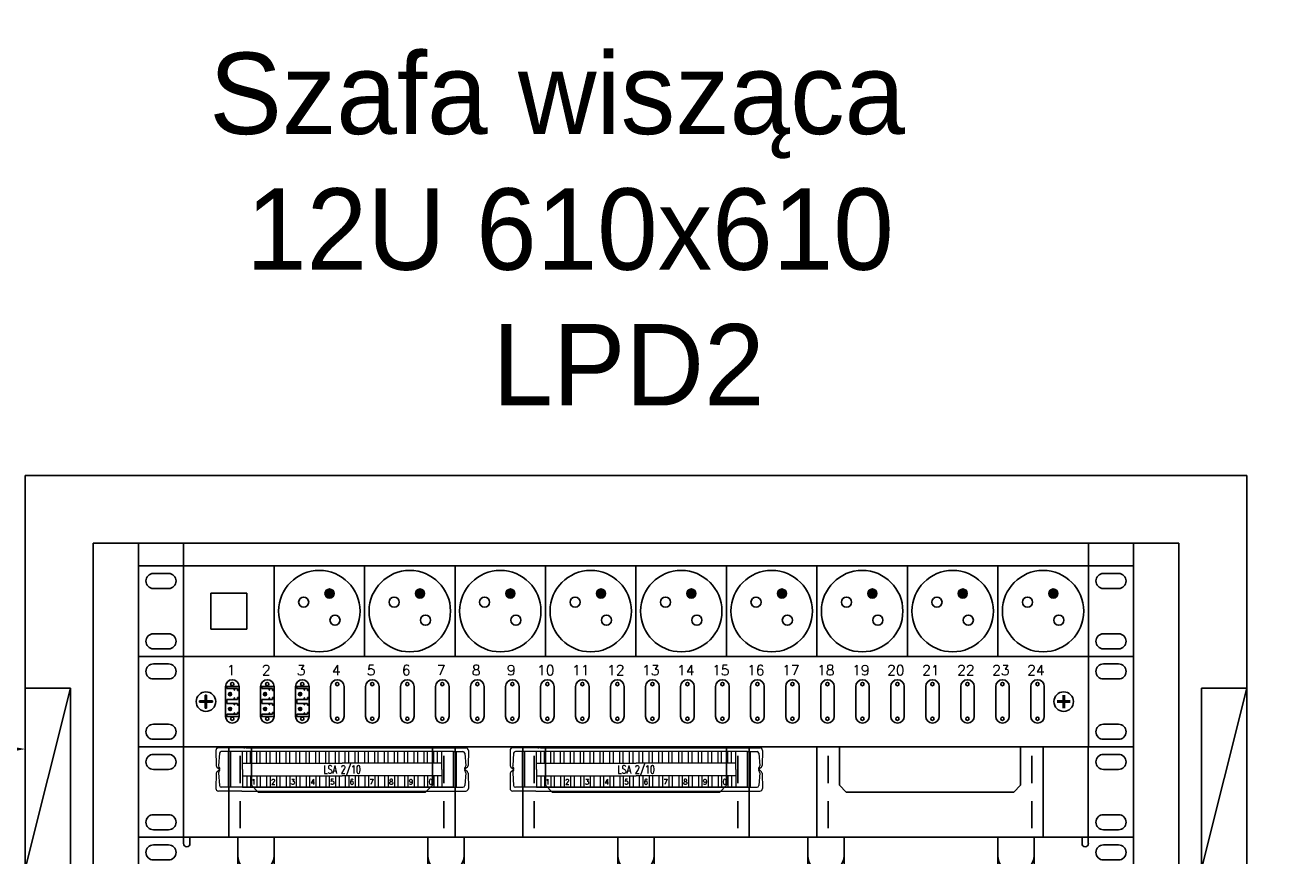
# Model space of a CAD drawing. Header units: millimetres. Extents: x 94562 to 148980, y -25377 to 3008.
# Tile 106 of 140: x 102999 to 103620, y -21177 to -20769. Entities that reach past the tile are written whole.
import ezdxf
from ezdxf.enums import TextEntityAlignment as Align

# ---------------------------------------------------------------- set-up
doc = ezdxf.new("R2010")
doc.units = ezdxf.units.MM
for name, color, linetype in [('LA_LAN_Bloki_Projektowane', 7, 'Continuous'), ('tt_opis', 30, 'Continuous'), ('tt_pomoc', 42, 'Continuous'), ('tt_symbole', 40, 'Continuous')]:
    doc.layers.add(name, color=color, linetype=linetype)
for name, color, linetype, lineweight in [('LSA_NIEROZL', 8, 'Continuous', 9), ('LSA_OPIS', 7, 'Continuous', 5), ('NR_KAT', 7, 'Continuous', 0)]:
    doc.layers.add(name, color=color, linetype=linetype, lineweight=lineweight)
doc.styles.add('_LANSTER_01', font='romans.shx')
doc.styles.add('ROMANS', font='romans', dxfattribs={"width": 0.85})
doc.styles.add('Style-WORKING_1250', font='WORKING_1250.shx')

# ---------------------------------------------------------------- blocks, each defined once
blk = doc.blocks.new('*U487')
at = {"layer": 'tt_symbole'}
h = blk.add_hatch(color=256, dxfattribs=at)
h.paths.add_polyline_path([(3.354, 2.541), (3.285, 2.541), (3.285, 2.257), (3.354, 2.257)])
h.paths.add_polyline_path([(3.354, 2.257), (3.285, 2.257), (3.285, 2.188), (3.354, 2.188)])
h.paths.add_polyline_path([(3.285, 2.257), (3.001, 2.257), (3.001, 2.188), (3.285, 2.188)])
h.paths.add_polyline_path([(3.638, 2.257), (3.354, 2.257), (3.354, 2.188), (3.638, 2.188)])
h.paths.add_polyline_path([(3.354, 2.188), (3.285, 2.188), (3.285, 1.904), (3.354, 1.904)])
h = blk.add_hatch(color=256, dxfattribs=at)
h.paths.add_polyline_path([(45.497, 2.541), (45.428, 2.541), (45.428, 2.257), (45.497, 2.257)])
h.paths.add_polyline_path([(45.497, 2.257), (45.428, 2.257), (45.428, 2.188), (45.497, 2.188)])
h.paths.add_polyline_path([(45.428, 2.257), (45.143, 2.257), (45.143, 2.188), (45.428, 2.188)])
h.paths.add_polyline_path([(45.781, 2.257), (45.497, 2.257), (45.497, 2.188), (45.781, 2.188)])
h.paths.add_polyline_path([(45.497, 2.188), (45.428, 2.188), (45.428, 1.904), (45.497, 1.904)])
at = {"layer": 'LA_LAN_Bloki_Projektowane'}
for p, q in [((4.947, 2.966), (4.281, 2.966)), ((4.341, 2.966), (4.341, 2.867)), ((4.341, 2.867), (4.706, 2.867)), ((4.706, 2.867), (4.706, 2.793)), ((4.706, 2.793), (4.726, 2.793)), ((4.726, 2.793), (4.726, 2.867)), ((4.726, 2.867), (4.871, 2.867)), ((4.871, 2.867), (4.871, 2.775)), ((4.871, 2.775), (4.947, 2.775)), ((6.667, 2.966), (6.001, 2.966)), ((6.061, 2.966), (6.061, 2.867)), ((6.061, 2.867), (6.426, 2.867)), ((6.426, 2.867), (6.426, 2.793)), ((6.426, 2.793), (6.447, 2.793)), ((6.447, 2.793), (6.447, 2.867)), ((6.447, 2.867), (6.591, 2.867)), ((6.591, 2.867), (6.591, 2.775)), ((6.591, 2.775), (6.667, 2.775)), ((8.388, 2.966), (7.721, 2.966)), ((7.782, 2.966), (7.782, 2.867)), ((7.782, 2.867), (8.146, 2.867)), ((8.146, 2.867), (8.146, 2.793)), ((8.146, 2.793), (8.167, 2.793)), ((8.167, 2.793), (8.167, 2.867)), ((8.167, 2.867), (8.311, 2.867)), ((8.311, 2.867), (8.311, 2.775)), ((8.311, 2.775), (8.388, 2.775)), ((4.281, 2.233), (4.341, 2.233)), ((4.341, 2.233), (4.341, 2.332)), ((4.341, 2.332), (4.706, 2.332)), ((4.341, 2.233), (4.341, 2.133)), ((4.341, 2.133), (4.706, 2.133)), ((4.706, 2.332), (4.706, 2.406)), ((4.706, 2.406), (4.726, 2.406)), ((4.706, 2.133), (4.706, 2.059)), ((4.706, 2.059), (4.726, 2.059)), ((4.726, 2.406), (4.726, 2.332)), ((4.726, 2.332), (4.871, 2.332)), ((4.726, 2.059), (4.726, 2.133)), ((4.726, 2.133), (4.871, 2.133)), ((4.871, 2.332), (4.871, 2.424)), ((4.871, 2.424), (4.947, 2.424)), ((4.871, 2.133), (4.871, 2.041)), ((4.871, 2.041), (4.947, 2.041)), ((6.001, 2.233), (6.061, 2.233)), ((6.061, 2.233), (6.061, 2.332)), ((6.061, 2.332), (6.426, 2.332)), ((6.061, 2.233), (6.061, 2.133)), ((6.061, 2.133), (6.426, 2.133)), ((6.426, 2.332), (6.426, 2.406)), ((6.426, 2.406), (6.447, 2.406)), ((6.426, 2.133), (6.426, 2.059)), ((6.426, 2.059), (6.447, 2.059)), ((6.447, 2.406), (6.447, 2.332)), ((6.447, 2.332), (6.591, 2.332)), ((6.447, 2.059), (6.447, 2.133)), ((6.447, 2.133), (6.591, 2.133)), ((6.591, 2.332), (6.591, 2.424)), ((6.591, 2.424), (6.667, 2.424)), ((6.591, 2.133), (6.591, 2.041)), ((6.591, 2.041), (6.667, 2.041)), ((7.721, 2.233), (7.782, 2.233)), ((7.782, 2.233), (7.782, 2.332)), ((7.782, 2.332), (8.146, 2.332)), ((7.782, 2.233), (7.782, 2.133)), ((7.782, 2.133), (8.146, 2.133)), ((8.146, 2.332), (8.146, 2.406)), ((8.146, 2.406), (8.167, 2.406)), ((8.146, 2.133), (8.146, 2.059)), ((8.146, 2.059), (8.167, 2.059)), ((8.167, 2.406), (8.167, 2.332)), ((8.167, 2.332), (8.311, 2.332)), ((8.167, 2.059), (8.167, 2.133)), ((8.167, 2.133), (8.311, 2.133)), ((8.311, 2.332), (8.311, 2.424)), ((8.311, 2.424), (8.388, 2.424)), ((8.311, 2.133), (8.311, 2.041)), ((8.311, 2.041), (8.388, 2.041)), ((4.281, 1.499), (4.947, 1.499)), ((4.341, 1.499), (4.341, 1.599)), ((4.341, 1.599), (4.706, 1.599)), ((4.706, 1.599), (4.706, 1.673)), ((4.706, 1.673), (4.726, 1.673)), ((4.726, 1.673), (4.726, 1.599)), ((4.726, 1.599), (4.871, 1.599)), ((4.871, 1.599), (4.871, 1.691)), ((4.871, 1.691), (4.947, 1.691)), ((6.001, 1.499), (6.667, 1.499)), ((6.061, 1.499), (6.061, 1.599)), ((6.061, 1.599), (6.426, 1.599)), ((6.426, 1.599), (6.426, 1.673)), ((6.426, 1.673), (6.447, 1.673)), ((6.447, 1.673), (6.447, 1.599)), ((6.447, 1.599), (6.591, 1.599)), ((6.591, 1.599), (6.591, 1.691)), ((6.591, 1.691), (6.667, 1.691)), ((7.721, 1.499), (8.388, 1.499)), ((7.782, 1.499), (7.782, 1.599)), ((7.782, 1.599), (8.146, 1.599)), ((8.146, 1.599), (8.146, 1.673)), ((8.146, 1.673), (8.167, 1.673)), ((8.167, 1.673), (8.167, 1.599)), ((8.167, 1.599), (8.311, 1.599)), ((8.311, 1.599), (8.311, 1.691)), ((8.311, 1.691), (8.388, 1.691))]:
    blk.add_line(p, q, dxfattribs=at)
for centre, radius in [((4.502, 2.593), 0.08), ((4.502, 2.593), 0.04), ((6.222, 2.593), 0.08), ((6.222, 2.593), 0.04), ((7.942, 2.593), 0.08), ((7.942, 2.593), 0.04), ((4.502, 1.86), 0.08), ((4.502, 1.86), 0.04), ((6.222, 1.86), 0.08), ((6.222, 1.86), 0.04), ((7.942, 1.86), 0.08), ((7.942, 1.86), 0.04)]:
    blk.add_circle(centre, radius, dxfattribs=at)
at = {"layer": 'tt_symbole'}
for p, q in [((0, 4.445), (0, 0)), ((0, 4.445), (2.223, 4.445)), ((2.223, 4.445), (2.223, 0)), ((46.673, 4.445), (2.223, 4.445)), ((46.673, 4.445), (46.673, 0)), ((46.673, 4.445), (48.895, 4.445)), ((48.895, 0), (48.895, 4.445)), ((0.741, 4.075), (1.482, 4.075)), ((2.223, 4.045), (2.223, 0.4)), ((46.673, 4.045), (46.673, 0.4)), ((47.413, 4.075), (48.154, 4.075)), ((0.741, 3.334), (1.482, 3.334)), ((47.413, 3.334), (48.154, 3.334)), ((3.285, 2.541), (3.354, 2.541)), ((3.285, 2.541), (3.285, 1.904)), ((3.354, 2.541), (3.354, 1.904)), ((45.428, 2.541), (45.428, 1.904)), ((45.497, 2.541), (45.497, 1.904)), ((3.001, 2.257), (3.638, 2.257)), ((3.001, 2.257), (3.001, 2.188)), ((3.001, 2.188), (3.638, 2.188)), ((3.354, 1.904), (3.285, 1.904)), ((3.638, 2.188), (3.638, 2.257)), ((45.143, 2.257), (45.781, 2.257)), ((45.143, 2.188), (45.781, 2.188)), ((0.741, 1.111), (1.482, 1.111)), ((47.413, 1.111), (48.154, 1.111)), ((0, 0), (2.223, 0)), ((0.741, 0.37), (1.482, 0.37)), ((2.223, 0), (46.673, 0)), ((46.673, 0), (48.895, 0)), ((47.413, 0.37), (48.154, 0.37))]:
    blk.add_line(p, q, dxfattribs=at)
for points in [[(4.947, 1.499), (4.947, 2.966, 1), (4.281, 2.966), (4.281, 1.499, 1)], [(6.667, 1.499), (6.667, 2.966, 1), (6.001, 2.966), (6.001, 1.499, 1)], [(8.388, 1.499), (8.388, 2.966, 1), (7.721, 2.966), (7.721, 1.499, 1)], [(10.108, 1.499), (10.108, 2.966, 1), (9.441, 2.966), (9.441, 1.499, 1)], [(11.828, 1.499), (11.828, 2.966, 1), (11.161, 2.966), (11.161, 1.499, 1)], [(13.548, 1.499), (13.548, 2.966, 1), (12.881, 2.966), (12.881, 1.499, 1)], [(15.268, 2.966, 1), (14.601, 2.966), (14.601, 1.499, 1), (15.268, 1.499)], [(16.988, 2.966, 1), (16.321, 2.966), (16.321, 1.499, 1), (16.988, 1.499)], [(18.708, 2.966, 1), (18.041, 2.966), (18.041, 1.499, 1), (18.708, 1.499)], [(20.428, 2.966, 1), (19.761, 2.966), (19.761, 1.499, 1), (20.428, 1.499)], [(22.148, 2.966, 1), (21.482, 2.966), (21.482, 1.499, 1), (22.148, 1.499)], [(23.868, 2.966, 1), (23.202, 2.966), (23.202, 1.499, 1), (23.868, 1.499)], [(25.589, 2.966, 1), (24.922, 2.966), (24.922, 1.499, 1), (25.589, 1.499)], [(27.309, 2.966, 1), (26.642, 2.966), (26.642, 1.499, 1), (27.309, 1.499)], [(29.029, 2.966, 1), (28.362, 2.966), (28.362, 1.499, 1), (29.029, 1.499)], [(30.749, 2.966, 1), (30.082, 2.966), (30.082, 1.499, 1), (30.749, 1.499)], [(32.469, 2.966, 1), (31.802, 2.966), (31.802, 1.499, 1), (32.469, 1.499)], [(34.189, 2.966, 1), (33.522, 2.966), (33.522, 1.499, 1), (34.189, 1.499)], [(35.909, 2.966, 1), (35.242, 2.966), (35.242, 1.499, 1), (35.909, 1.499)], [(37.629, 2.966, 1), (36.962, 2.966), (36.962, 1.499, 1), (37.629, 1.499)], [(39.349, 2.966, 1), (38.683, 2.966), (38.683, 1.499, 1), (39.349, 1.499)], [(41.069, 2.966, 1), (40.403, 2.966), (40.403, 1.499, 1), (41.069, 1.499)], [(42.789, 2.966, 1), (42.123, 2.966), (42.123, 1.499, 1), (42.789, 1.499)], [(44.51, 2.966, 1), (43.843, 2.966), (43.843, 1.499, 1), (44.51, 1.499)]]:
    blk.add_lwpolyline(points, format="xyb", close=True, dxfattribs=at)
for centre, radius in [((4.612, 3.084), 0.08), ((6.332, 3.084), 0.08), ((8.052, 3.084), 0.08), ((9.772, 3.084), 0.08), ((11.492, 3.084), 0.08), ((13.213, 3.084), 0.08), ((14.933, 3.084), 0.08), ((16.653, 3.084), 0.08), ((18.373, 3.084), 0.08), ((20.093, 3.084), 0.08), ((21.813, 3.084), 0.08), ((23.533, 3.084), 0.08), ((25.253, 3.084), 0.08), ((26.973, 3.084), 0.08), ((28.693, 3.084), 0.08), ((30.413, 3.084), 0.08), ((32.134, 3.084), 0.08), ((33.854, 3.084), 0.08), ((35.574, 3.084), 0.08), ((37.294, 3.084), 0.08), ((39.014, 3.084), 0.08), ((40.734, 3.084), 0.08), ((42.454, 3.084), 0.08), ((44.174, 3.084), 0.08), ((3.319, 2.223), 0.481), ((45.462, 2.223), 0.481), ((4.612, 1.382), 0.08), ((6.332, 1.382), 0.08), ((8.052, 1.382), 0.08), ((9.772, 1.382), 0.08), ((11.492, 1.382), 0.08), ((13.213, 1.382), 0.08), ((14.933, 1.382), 0.08), ((16.653, 1.382), 0.08), ((18.373, 1.382), 0.08), ((20.093, 1.382), 0.08), ((21.813, 1.382), 0.08), ((23.533, 1.382), 0.08), ((25.253, 1.382), 0.08), ((26.973, 1.382), 0.08), ((28.693, 1.382), 0.08), ((30.413, 1.382), 0.08), ((32.134, 1.382), 0.08), ((33.854, 1.382), 0.08), ((35.574, 1.382), 0.08), ((37.294, 1.382), 0.08), ((39.014, 1.382), 0.08), ((40.734, 1.382), 0.08), ((42.454, 1.382), 0.08), ((44.174, 1.382), 0.08)]:
    blk.add_circle(centre, radius, dxfattribs=at)
for centre, start, end in [((0.741, 3.704), 90, 270), ((1.482, 3.704), 270, 90), ((47.413, 3.704), 90, 270), ((48.154, 3.704), 270, 90), ((0.741, 0.741), 90, 270), ((1.482, 0.741), 270, 90), ((47.413, 0.741), 90, 270), ((48.154, 0.741), 270, 90)]:
    blk.add_arc(centre, 0.37, start, end, dxfattribs=at)
at = {"layer": 'tt_symbole', "style": '_LANSTER_01'}
for s, p in [('1', (4.343, 3.765)), ('2', (6.063, 3.765)), ('3', (7.783, 3.765)), ('4', (9.504, 3.765)), ('5', (11.224, 3.765)), ('6', (12.944, 3.765)), ('7', (14.664, 3.765)), ('8', (16.384, 3.765)), ('9', (18.104, 3.765)), ('10', (19.585, 3.765)), ('11', (21.305, 3.765)), ('12', (23.025, 3.765)), ('13', (24.745, 3.765)), ('14', (26.465, 3.765)), ('15', (28.185, 3.765)), ('16', (29.905, 3.765)), ('17', (31.625, 3.765)), ('18', (33.345, 3.765)), ('19', (35.065, 3.765)), ('20', (36.785, 3.765)), ('21', (38.506, 3.765)), ('22', (40.226, 3.765)), ('23', (41.946, 3.765)), ('24', (43.666, 3.765))]:
    blk.add_text(s, height=0.5, dxfattribs=at).set_placement(p, align=Align.MIDDLE_LEFT)
at = {"layer": 'tt_symbole', "style": '_LANSTER_01', "flags": 1}
for tag, p in [('TYP', (2.223, 0)), ('OPIS1', (8.497, 0)), ('OPIS2', (33.674, 0))]:
    blk.add_attdef(tag, p, '', height=1, dxfattribs=at)
blk = doc.blocks.new('IT_listwa_basic_230V')
for points in [[(9.612, 3.089, 1), (9.168, 3.089, 1)], [(14.057, 3.089, 1), (13.613, 3.089, 1)], [(18.502, 3.089, 1), (18.058, 3.089, 1)], [(22.947, 3.089, 1), (22.503, 3.089, 1)], [(27.392, 3.089, 1), (26.948, 3.089, 1)], [(31.837, 3.089, 1), (31.393, 3.089, 1)], [(36.282, 3.089, 1), (35.838, 3.089, 1)], [(40.727, 3.089, 1), (40.283, 3.089, 1)], [(45.172, 3.089, 1), (44.728, 3.089, 1)]]:
    blk.add_hatch(color=0).paths.add_polyline_path(points)
at = {"color": 0}
for p, q in [((48.895, 4.445), (0, 4.445)), ((0, 4.445), (0, 0)), ((2.222, 4.445), (2.222, 0)), ((6.668, 4.445), (6.668, 0)), ((11.113, 4.445), (11.113, 0)), ((15.557, 4.445), (15.557, 0)), ((20.003, 4.445), (20.003, 0)), ((24.448, 4.445), (24.448, 0)), ((28.892, 4.445), (28.892, 0)), ((33.338, 4.445), (33.338, 0)), ((37.782, 4.445), (37.782, 0)), ((42.227, 4.445), (42.227, 0)), ((46.673, 4.445), (46.673, 0)), ((48.895, 0), (48.895, 4.445)), ((0.741, 4.075), (1.482, 4.075)), ((47.413, 4.075), (48.154, 4.075)), ((0.741, 3.334), (1.482, 3.334)), ((5.334, 3.111), (3.556, 3.111)), ((3.556, 3.111), (3.556, 1.333)), ((5.334, 1.333), (5.334, 3.111)), ((47.413, 3.334), (48.154, 3.334)), ((3.556, 1.333), (5.334, 1.333)), ((0.741, 1.111), (1.482, 1.111)), ((47.413, 1.111), (48.154, 1.111)), ((0, 0), (48.895, 0)), ((0.741, 0.37), (1.482, 0.37)), ((47.413, 0.37), (48.154, 0.37))]:
    blk.add_line(p, q, dxfattribs=at)
for centre, radius in [((8.89, 2.222), 2), ((13.335, 2.222), 2), ((17.78, 2.222), 2), ((22.225, 2.222), 2), ((26.67, 2.222), 2), ((31.115, 2.222), 2), ((35.56, 2.222), 2), ((40.005, 2.222), 2), ((44.45, 2.222), 2), ((9.39, 3.089), 0.222), ((13.835, 3.089), 0.222), ((18.28, 3.089), 0.222), ((22.725, 3.089), 0.222), ((27.17, 3.089), 0.222), ((31.615, 3.089), 0.222), ((36.06, 3.089), 0.222), ((40.505, 3.089), 0.222), ((44.95, 3.089), 0.222), ((8.12, 2.667), 0.248), ((12.565, 2.667), 0.248), ((17.01, 2.667), 0.248), ((21.455, 2.667), 0.248), ((25.9, 2.667), 0.248), ((30.345, 2.667), 0.248), ((34.79, 2.667), 0.248), ((39.235, 2.667), 0.248), ((43.68, 2.667), 0.248), ((9.66, 1.778), 0.248), ((14.105, 1.778), 0.248), ((18.55, 1.778), 0.248), ((22.995, 1.778), 0.248), ((27.44, 1.778), 0.248), ((31.885, 1.778), 0.248), ((36.33, 1.778), 0.248), ((40.775, 1.778), 0.248), ((45.22, 1.778), 0.248)]:
    blk.add_circle(centre, radius, dxfattribs=at)
for centre, start, end in [((0.741, 3.704), 90, 270), ((1.482, 3.704), 270, 90), ((47.413, 3.704), 90, 270), ((48.154, 3.704), 270, 90), ((0.741, 0.741), 90, 270), ((1.482, 0.741), 270, 90), ((47.413, 0.741), 90, 270), ((48.154, 0.741), 270, 90)]:
    blk.add_arc(centre, 0.37, start, end, dxfattribs=at)
blk = doc.blocks.new('IT_szafa_wisząca_12U')
for p, q in [((281.388, 1503.752), (221.38, 1503.752)), ((221.38, 1441.522), (221.38, 1503.752)), ((281.388, 1441.522), (281.388, 1503.752)), ((224.714, 1500.418), (278.054, 1500.418)), ((224.714, 1444.856), (224.714, 1500.418)), ((226.937, 1444.856), (226.937, 1500.418)), ((229.159, 1499.307), (229.159, 1500.418)), ((273.609, 1499.307), (273.609, 1500.418)), ((275.832, 1444.856), (275.832, 1500.418)), ((278.054, 1444.856), (278.054, 1500.418)), ((221.38, 1493.307), (223.603, 1493.307)), ((221.38, 1484.417), (221.38, 1493.307)), ((223.603, 1493.307), (221.38, 1484.417)), ((223.603, 1493.307), (223.603, 1484.417)), ((279.165, 1493.307), (281.388, 1493.307)), ((279.165, 1484.417), (279.165, 1493.307)), ((281.388, 1493.307), (279.165, 1484.417)), ((281.388, 1493.307), (281.388, 1484.417)), ((223.603, 1484.417), (221.38, 1484.417)), ((281.388, 1484.417), (279.165, 1484.417)), ((229.159, 1444.856), (229.159, 1445.967)), ((273.609, 1444.856), (273.609, 1445.967)), ((224.714, 1444.856), (278.054, 1444.856)), ((221.38, 1441.522), (281.388, 1441.522))]:
    blk.add_line(p, q)
blk = doc.blocks.new('IT_wieszka1U')
at = {"color": 0}
for p, q in [((2.222, 4.445), (0, 4.445)), ((0, 4.445), (0, 0)), ((2.222, 4.445), (2.222, 4.134)), ((46.361, 4.445), (2.534, 4.445)), ((2.534, 4.134), (2.534, 4.445)), ((4.889, 4.445), (4.889, 0)), ((6.668, 4.445), (6.668, 0)), ((14.224, 4.445), (14.224, 0)), ((16.002, 4.445), (16.002, 0)), ((23.559, 4.445), (23.559, 0)), ((25.336, 4.445), (25.336, 0)), ((32.893, 4.445), (32.893, 0)), ((34.671, 4.445), (34.671, 0)), ((42.227, 4.445), (42.227, 0)), ((44.005, 4.445), (44.005, 0)), ((46.361, 4.445), (46.361, 4.134)), ((46.672, 4.134), (46.672, 4.445)), ((48.895, 4.445), (46.672, 4.445)), ((48.895, 0), (48.895, 4.445)), ((0.741, 4.075), (1.482, 4.075)), ((47.413, 4.075), (48.154, 4.075)), ((0.741, 3.334), (1.482, 3.334)), ((47.413, 3.334), (48.154, 3.334)), ((0.741, 2.604), (1.482, 2.604)), ((47.413, 2.604), (48.154, 2.604)), ((0.741, 1.863), (1.482, 1.863)), ((47.413, 1.863), (48.154, 1.863)), ((0.741, 1.111), (1.482, 1.111)), ((47.413, 1.111), (48.154, 1.111)), ((0, 0), (2.222, 0)), ((0.741, 0.37), (1.482, 0.37)), ((2.222, 0), (2.222, 0.311)), ((2.534, 0.311), (2.534, 0)), ((2.534, 0), (46.361, 0)), ((46.361, 0), (46.361, 0.311)), ((46.672, 0.311), (46.672, 0)), ((46.672, 0), (48.895, 0)), ((47.413, 0.37), (48.154, 0.37))]:
    blk.add_line(p, q, dxfattribs=at)
for centre, radius, start, end in [((0.741, 3.704), 0.37, 90, 270), ((1.482, 3.704), 0.37, 270, 90), ((2.378, 4.134), 0.156, 180, 0), ((46.517, 4.134), 0.156, 180, 0), ((47.413, 3.704), 0.37, 90, 270), ((48.154, 3.704), 0.37, 270, 90), ((5.778, 3.556), 0.889, 180, 0), ((15.113, 3.556), 0.889, 180, 0), ((24.447, 3.556), 0.889, 180, 0), ((33.782, 3.556), 0.889, 180, 0), ((43.117, 3.556), 0.889, 180, 0), ((0.741, 2.234), 0.37, 90, 270), ((1.482, 2.234), 0.37, 270, 90), ((47.413, 2.234), 0.37, 90, 270), ((48.154, 2.234), 0.37, 270, 90), ((5.778, 1.111), 1.334, 48.18969, 131.81031), ((5.778, 0.889), 1.334, 48.18969, 131.81031), ((15.113, 1.111), 1.334, 48.18969, 131.81031), ((15.113, 0.889), 1.334, 48.18969, 131.81031), ((24.447, 1.111), 1.334, 48.18969, 131.81031), ((24.447, 0.889), 1.334, 48.18969, 131.81031), ((33.782, 1.111), 1.334, 48.18969, 131.81031), ((33.782, 0.889), 1.334, 48.18969, 131.81031), ((43.117, 1.111), 1.334, 48.18969, 131.81031), ((43.117, 0.889), 1.334, 48.18969, 131.81031), ((0.741, 0.741), 0.37, 90, 270), ((1.482, 0.741), 0.37, 270, 90), ((47.413, 0.741), 0.37, 90, 270), ((48.154, 0.741), 0.37, 270, 90), ((2.378, 0.311), 0.156, 0, 180), ((46.517, 0.311), 0.156, 0, 180)]:
    blk.add_arc(centre, radius, start, end, dxfattribs=at)
blk = doc.blocks.new('zw$BDEB')
at = {"layer": 'LSA_NIEROZL'}
for p, q in [((0.02, 20.78), (0.17, 13.32)), ((12.91, 22.01), (1.23, 22.01)), ((1.76, 19.35), (1.33, 13.13)), ((7.36, 20.2), (2.66, 20.2)), ((6.05, 20.2), (6.05, 2.65)), ((116.68, 20.2), (7.36, 20.2)), ((7.36, 2.65), (7.36, 20.2)), ((13.64, 22.01), (12.91, 22.01)), ((13.11, 11.42), (13.11, 20.2)), ((13.64, 22.01), (14.19, 22.01)), ((14.93, 22.01), (14.19, 22.01)), ((14.93, 22.01), (108.92, 22.01)), ((15.23, 14.53), (15.23, 20.2)), ((16.94, 14.53), (16.94, 20.2)), ((20.07, 14.53), (20.07, 20.2)), ((21.78, 14.53), (21.78, 20.2)), ((24.91, 14.53), (24.91, 20.2)), ((26.62, 14.53), (26.62, 20.2)), ((29.75, 14.53), (29.75, 20.2)), ((31.47, 14.53), (31.47, 20.2)), ((34.59, 14.53), (34.59, 20.2)), ((36.31, 14.53), (36.31, 20.2)), ((39.43, 14.53), (39.43, 20.2)), ((41.15, 14.53), (41.15, 20.2)), ((44.27, 14.53), (44.27, 20.2)), ((45.99, 14.53), (45.99, 20.2)), ((49.11, 14.53), (49.11, 20.2)), ((50.83, 14.53), (50.83, 20.2)), ((53.96, 14.53), (53.96, 20.2)), ((55.67, 14.53), (55.67, 20.2)), ((58.8, 14.53), (58.8, 20.2)), ((60.51, 14.53), (60.51, 20.2)), ((116.68, 20.2), (62.02, 20.2)), ((63.54, 14.53), (63.54, 20.2)), ((65.25, 14.53), (65.25, 20.2)), ((68.38, 14.53), (68.38, 20.2)), ((70.09, 14.53), (70.09, 20.2)), ((73.22, 14.53), (73.22, 20.2)), ((74.93, 14.53), (74.93, 20.2)), ((78.06, 14.53), (78.06, 20.2)), ((79.77, 14.53), (79.77, 20.2)), ((82.9, 14.53), (82.9, 20.2)), ((84.61, 14.53), (84.61, 20.2)), ((87.74, 14.53), (87.74, 20.2)), ((89.45, 14.53), (89.45, 20.2)), ((92.58, 14.53), (92.58, 20.2)), ((94.3, 14.53), (94.3, 20.2)), ((97.42, 14.53), (97.42, 20.2)), ((99.14, 14.53), (99.14, 20.2)), ((102.26, 14.53), (102.26, 20.2)), ((103.98, 14.53), (103.98, 20.2)), ((107.1, 14.53), (107.1, 20.2)), ((108.82, 14.53), (108.82, 20.2)), ((108.92, 22.01), (111.34, 22.01)), ((110.94, 11.42), (110.94, 20.2)), ((111.34, 22.01), (122.81, 22.01)), ((116.68, 2.65), (116.68, 20.2)), ((116.68, 20.2), (121.38, 20.2)), ((118, 20.2), (118, 2.65)), ((122.29, 19.35), (122.72, 13.13)), ((124.02, 20.78), (123.88, 13.32)), ((0.49, 12.6), (1.52, 11.65)), ((13.11, 14.53), (62.02, 14.53)), ((110.94, 14.53), (62.02, 14.53)), ((123.56, 12.6), (122.53, 11.65)), ((0.17, 9.53), (0.02, 2.07)), ((0.49, 10.25), (1.52, 11.2)), ((1.33, 9.73), (1.76, 3.49)), ((1.88, 11.83), (1.73, 11.99)), ((1.88, 11.02), (1.73, 10.86)), ((1.81, 11.58), (1.81, 11.58)), ((1.81, 11.26), (1.81, 11.26)), ((13.11, 11.42), (13.11, 2.65)), ((13.11, 8.31), (62.02, 8.31)), ((15.23, 8.31), (15.23, 2.65)), ((16.94, 8.31), (16.94, 2.65)), ((20.07, 8.31), (20.07, 2.65)), ((21.78, 8.31), (21.78, 2.65)), ((24.91, 8.31), (24.91, 2.65)), ((26.62, 8.31), (26.62, 2.65)), ((29.75, 8.31), (29.75, 2.65)), ((31.47, 8.31), (31.47, 2.65)), ((34.59, 8.31), (34.59, 2.65)), ((36.31, 8.31), (36.31, 2.65)), ((39.43, 8.31), (39.43, 2.65)), ((41.15, 8.31), (41.15, 2.65)), ((44.27, 8.31), (44.27, 2.65)), ((45.99, 8.31), (45.99, 2.65)), ((49.11, 8.31), (49.11, 2.65)), ((50.83, 8.31), (50.83, 2.65)), ((53.96, 8.31), (53.96, 2.65)), ((55.67, 8.31), (55.67, 2.65)), ((58.8, 8.31), (58.8, 2.65)), ((60.51, 8.31), (60.51, 2.65)), ((110.94, 8.31), (62.02, 8.31)), ((63.54, 8.31), (63.54, 2.65)), ((65.25, 8.31), (65.25, 2.65)), ((68.38, 8.31), (68.38, 2.65)), ((70.09, 8.31), (70.09, 2.65)), ((73.22, 8.31), (73.22, 2.65)), ((74.93, 8.31), (74.93, 2.65)), ((78.06, 8.31), (78.06, 2.65)), ((79.77, 8.31), (79.77, 2.65)), ((82.9, 8.31), (82.9, 2.65)), ((84.61, 8.31), (84.61, 2.65)), ((87.74, 8.31), (87.74, 2.65)), ((89.45, 8.31), (89.45, 2.65)), ((92.58, 8.31), (92.58, 2.65)), ((94.3, 8.31), (94.3, 2.65)), ((97.42, 8.31), (97.42, 2.65)), ((99.14, 8.31), (99.14, 2.65)), ((102.26, 8.31), (102.26, 2.65)), ((103.98, 8.31), (103.98, 2.65)), ((107.1, 8.31), (107.1, 2.65)), ((108.82, 8.31), (108.82, 2.65)), ((110.94, 11.42), (110.94, 2.65)), ((122.17, 11.83), (122.32, 11.99)), ((122.17, 11.02), (122.32, 10.86)), ((122.24, 11.58), (122.24, 11.58)), ((122.24, 11.26), (122.24, 11.26)), ((122.72, 9.73), (122.29, 3.49)), ((123.56, 10.25), (122.53, 11.2)), ((123.88, 9.53), (124.02, 2.07)), ((12.71, 0.83), (1.23, 0.83)), ((7.36, 2.65), (2.66, 2.65)), ((62.02, 2.65), (7.36, 2.65)), ((12.71, 0.83), (15.13, 0.83)), ((13.11, 2.65), (116.68, 2.65)), ((15.13, 0.83), (109.12, 0.83)), ((116.68, 2.65), (62.02, 2.65)), ((109.12, 0.83), (109.85, 0.83)), ((109.85, 0.83), (110.41, 0.83)), ((110.41, 0.83), (111.14, 0.83)), ((111.14, 0.83), (122.81, 0.83)), ((116.68, 2.65), (121.38, 2.65))]:
    blk.add_line(p, q, dxfattribs=at)
for centre, radius, start, end in [((1.23, 20.8), 1.21, 90, 181.08907), ((2.66, 19.29), 0.908, 90, 176.03654), ((121.38, 19.29), 0.908, 3.96346, 90), ((122.81, 20.8), 1.21, 358.91093, 90), ((1.17, 13.34), 1.01, 181.08907, 227.281), ((2.83, 13.02), 1.51, 176.03654, 222.89405), ((121.21, 13.02), 1.51, 317.10595, 3.96346), ((122.87, 13.34), 1.01, 312.719, 358.91093), ((1.17, 9.51), 1.01, 132.719, 178.91093), ((2.84, 9.83), 1.51, 137.10595, 183.92728), ((1.72, 11.87), 0.303, 227.281, 286.70646), ((1.72, 10.97), 0.303, 73.29354, 132.719), ((1.77, 11.73), 0.151, 286.70646, 42.89405), ((1.77, 11.12), 0.151, 317.10595, 73.29354), ((122.28, 11.73), 0.151, 137.10595, 253.29354), ((122.28, 11.12), 0.151, 106.70646, 222.89405), ((122.33, 11.87), 0.303, 253.29354, 312.719), ((122.33, 10.97), 0.303, 47.281, 106.70646), ((121.21, 9.83), 1.51, 356.07272, 42.89405), ((122.87, 9.51), 1.01, 1.08907, 47.281), ((1.23, 2.04), 1.21, 178.91093, 270), ((2.66, 3.56), 0.908, 183.92728, 270), ((121.38, 3.56), 0.908, 270, 356.07272), ((122.81, 2.04), 1.21, 270, 1.08907)]:
    blk.add_arc(centre, radius, start, end, dxfattribs=at)
at = {"layer": 'LSA_OPIS', "style": 'ROMANS'}
for s, p in [('1', (18.5, 5.34)), ('2', (28.18, 5.34)), ('3', (37.86, 5.34)), ('4', (47.54, 5.34)), ('5', (57.23, 5.34)), ('6', (66.81, 5.34)), ('7', (76.49, 5.34)), ('8', (86.17, 5.34)), ('9', (95.85, 5.34)), ('0', (105.53, 5.34))]:
    blk.add_text(s, height=2.52, dxfattribs=at).set_placement(p, align=Align.MIDDLE)
at = {"layer": 'NR_KAT', "style": 'ROMANS', "width": 0.7}
blk.add_text('LSA 2/10', height=4, dxfattribs=at).set_placement((62.02, 11.42), align=Align.MIDDLE_CENTER)
blk = doc.blocks.new('LA_Listwa_UCS')
for p, q in [((48.895, 4.445), (0, 4.445)), ((0, 4.445), (0, 0)), ((2.222, 4.445), (2.222, 0)), ((4.445, 4.445), (4.445, 0)), ((5.556, 4.445), (5.556, 2.556)), ((14.446, 4.445), (14.446, 2.556)), ((15.557, 4.445), (15.557, 0)), ((18.891, 4.445), (18.891, 0)), ((20.003, 4.445), (20.003, 2.556)), ((28.892, 4.445), (28.892, 2.556)), ((30.004, 4.445), (30.004, 0)), ((33.337, 4.445), (33.337, 0)), ((34.449, 4.445), (34.449, 2.556)), ((43.339, 4.445), (43.339, 2.556)), ((44.45, 4.445), (44.45, 0)), ((46.672, 4.445), (46.672, 0)), ((48.895, 0), (48.895, 4.445)), ((0.741, 4.075), (1.482, 4.075)), ((5.001, 4), (5.001, 2.667)), ((15.002, 4), (15.002, 2.667)), ((19.447, 4), (19.447, 2.667)), ((29.448, 4), (29.448, 2.667)), ((33.893, 4), (33.893, 2.667)), ((43.894, 4), (43.894, 2.667)), ((47.413, 4.075), (48.154, 4.075)), ((0.741, 3.334), (1.482, 3.334)), ((47.413, 3.334), (48.154, 3.334)), ((5.556, 2.556), (5.89, 2.222)), ((14.446, 2.556), (14.113, 2.222)), ((20.003, 2.556), (20.336, 2.222)), ((28.892, 2.556), (28.559, 2.222)), ((34.449, 2.556), (34.782, 2.222)), ((43.339, 2.556), (43.005, 2.222)), ((5.89, 2.222), (14.113, 2.222)), ((20.336, 2.222), (28.559, 2.222)), ((34.782, 2.222), (43.005, 2.222)), ((5.001, 1.778), (5.001, 0.444)), ((15.002, 1.778), (15.002, 0.444)), ((19.447, 1.778), (19.447, 0.444)), ((29.448, 1.778), (29.448, 0.444)), ((33.893, 1.778), (33.893, 0.444)), ((43.894, 1.778), (43.894, 0.444)), ((0.741, 1.111), (1.482, 1.111)), ((47.413, 1.111), (48.154, 1.111)), ((0, 0), (48.895, 0)), ((0.741, 0.37), (1.482, 0.37)), ((47.413, 0.37), (48.154, 0.37))]:
    blk.add_line(p, q)
for centre, start, end in [((0.741, 3.704), 90, 270), ((1.482, 3.704), 270, 90), ((47.413, 3.704), 90, 270), ((48.154, 3.704), 270, 90), ((0.741, 0.741), 90, 270), ((1.482, 0.741), 270, 90), ((47.413, 0.741), 90, 270), ((48.154, 0.741), 270, 90)]:
    blk.add_arc(centre, 0.37, start, end)

msp = doc.modelspace()

# ---------------------------------------------------------------- linework, layer by layer
at = {"layer": 'tt_pomoc'}
msp.add_lwpolyline([(102998.75, -21124.51, 0, 15, 0), (102958.75, -21124.51, 15, 15, 0)], format="xyseb", dxfattribs=at)

# ---------------------------------------------------------------- block references
at = {"layer": 'tt_symbole', "xscale": 10, "yscale": 10, "zscale": 10}
for name, p in [('IT_szafa_wisząca_12U', (100784.95, -36027.6)), ('IT_listwa_basic_230V', (103054.31, -21078.98)), ('*U487', (103054.31, -21123.43)), ('LA_Listwa_UCS', (103054.31, -21167.88)), ('IT_wieszka1U', (103054.31, -21212.33))]:
    msp.add_blockref(name, p, dxfattribs=at)
at = {"layer": 'tt_symbole'}
for p in [(103092.4, -21145.96), (103236.87, -21145.96)]:
    msp.add_blockref('zw$BDEB', p, dxfattribs=at)

# ---------------------------------------------------------------- texts
at = {"layer": 'tt_opis', "char_height": 40, "attachment_point": 1, "style": 'Style-WORKING_1250'}
for s, width, heights, insert in [('\\pi91.52292;Szafa stojąca\\P\\pi79.14197;42U 800x1000\\P\\pi69.61816;LPD1 (szafa 2)', 592.5697, [209.4], (100845.16, -20773.06)), ('\\pi90.38609;Szafa wisząca\\P\\pi108.48133;12U 610x610\\P\\pi229.43371;LPD2', 597.915, [173.33], (102998.75, -20782.34))]:
    msp.add_mtext_dynamic_manual_height_columns(s, width=width, gutter_width=12.5, heights=heights, dxfattribs=dict(at, insert=insert))

doc.saveas('drawing.dxf')
